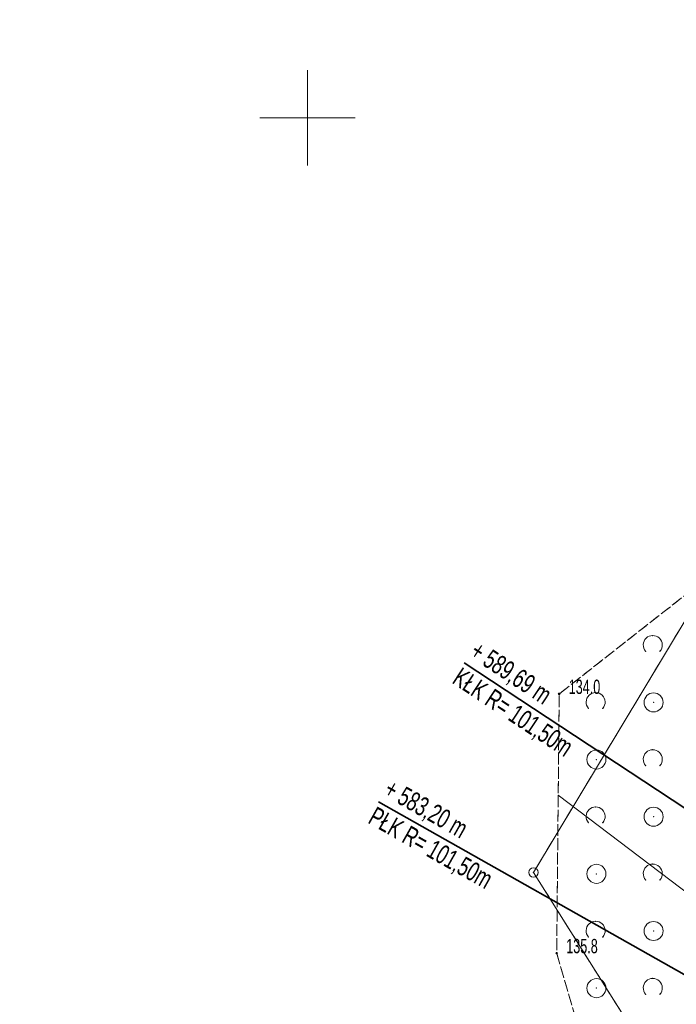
# Model space of a CAD drawing. Extents: x 6456700 to 6518119, y 5963420 to 5980059.
# Tile 176 of 256: x 6512404 to 6512438, y 5966202 to 5966254. Entities that reach past the tile are written whole.
import ezdxf
from ezdxf.enums import TextEntityAlignment as Align

# ---------------------------------------------------------------- set-up
doc = ezdxf.new("R2010")
doc.units = 0
doc.header["$MEASUREMENT"] = 0
doc.linetypes.add('L_0_03', pattern=[1, 0.5, -0.5])
doc.linetypes.add('L_0_5A', pattern=[0.75, 0.5, -0.25])
doc.layers.get('0').update_dxf_attribs({"color": 2, "linetype": 'CONTINUOUS', "lineweight": 5})
for name, color, linetype, lineweight in [('000_Inne__niezydentyfikowane_', 7, 'CONTINUOUS', 18), ('18mm Kreska ciągła', 7, 'CONTINUOUS', 18), ('202_punkt_graniczny', 7, 'CONTINUOUS', 18), ('218_kontur_uzytku_gruntowego', 96, 'L_0_03', 18), ('219_dzialka_ewidencyjna', 7, 'CONTINUOUS', 18), ('35mm Ciągła', 7, 'CONTINUOUS', 35), ('9mm Kreska ciągła', 252, 'CONTINUOUS', 9), ('pikieta_naturalna', 7, 'CONTINUOUS', 18), ('pikieta_naturalna_Atr2', 7, 'CONTINUOUS', 18), ('siatka_krzyrzy', 7, 'CONTINUOUS', 18), ('skarpa_nieumocniona', 7, 'CONTINUOUS', 18), ('zadrzewienie__zakrzewienie', 7, 'CONTINUOUS', 18)]:
    doc.layers.add(name, color=color, linetype=linetype, lineweight=lineweight)
doc.styles.get("Standard").update_dxf_attribs({"font": 'txt', "width": 0.75})
doc.styles.add('Znaczniki', font='GOTHIC.TTF', dxfattribs={"width": 0.7})

# ---------------------------------------------------------------- blocks, each defined once
blk = doc.blocks.new('mdcp_nowa')
at = {"layer": 'pikieta_naturalna', "linetype": 'Continuous', "lineweight": 18}
for points in [[(6495163.22, 5982669.715, 1), (6495163.22, 5982669.805, 1)], [(6495163.09, 5982656.105, 1), (6495163.09, 5982656.195, 1)]]:
    blk.add_hatch(color=18, dxfattribs=at).paths.add_polyline_path(points)
at = {"layer": '000_Inne__niezydentyfikowane_', "linetype": 'Continuous', "lineweight": 18, "flags": 128}
blk.add_lwpolyline([(6495179.74, 5982651.89), (6495163.17, 5982664.44)], dxfattribs=at)
at = {"layer": '000_Inne__niezydentyfikowane_'}
blk.add_point((6495163.17, 5982664.44), dxfattribs=at)
at = {"layer": '202_punkt_graniczny', "color": 7, "linetype": 'Continuous', "lineweight": 18}
blk.add_circle((6495161.87, 5982660.39), 0.25, dxfattribs=at)
at = {"layer": '202_punkt_graniczny'}
blk.add_point((6495161.87, 5982660.39), dxfattribs=at)
at = {"layer": '218_kontur_uzytku_gruntowego', "lineweight": 18, "flags": 128}
for points in [[(6495175.73, 5982683.41), (6495161.87, 5982660.39)], [(6495161.87, 5982660.39), (6495171.58, 5982644.96)]]:
    blk.add_lwpolyline(points, dxfattribs=at)
at = {"layer": '218_kontur_uzytku_gruntowego'}
blk.add_point((6495161.87, 5982660.39), dxfattribs=at)
blk.add_point((6495161.87, 5982660.39), dxfattribs=at)
at = {"layer": '219_dzialka_ewidencyjna', "color": 3, "linetype": 'Continuous', "lineweight": 18, "flags": 128}
for points in [[(6495161.87, 5982660.39), (6495175.73, 5982683.41)], [(6495161.87, 5982660.39), (6495171.58, 5982644.96)]]:
    blk.add_lwpolyline(points, dxfattribs=at)
at = {"layer": '219_dzialka_ewidencyjna', "color": 3}
blk.add_point((6495161.87, 5982660.39), dxfattribs=at)
blk.add_point((6495161.87, 5982660.39), dxfattribs=at)
at = {"layer": 'pikieta_naturalna', "color": 7, "linetype": 'Continuous', "lineweight": 18}
for centre in [(6495163.22, 5982669.76), (6495163.09, 5982656.15)]:
    blk.add_circle(centre, 0.045, dxfattribs=at)
at = {"layer": 'pikieta_naturalna'}
for p in [(6495163.22, 5982669.76), (6495163.09, 5982656.15)]:
    blk.add_point(p, dxfattribs=at)
at = {"layer": 'siatka_krzyrzy', "linetype": 'Continuous', "lineweight": 18, "flags": 128}
for points in [[(6495150, 5982697.5), (6495150, 5982702.5)], [(6495147.5, 5982700), (6495152.5, 5982700)]]:
    blk.add_lwpolyline(points, dxfattribs=at)
at = {"layer": 'skarpa_nieumocniona', "color": 7, "linetype": 'L_0_5A', "lineweight": 18, "flags": 128}
blk.add_lwpolyline([(6495164.9, 5982649.94), (6495163.09, 5982656.15), (6495163.22, 5982669.76), (6495188.38, 5982689.5), (6495186.2, 5982708.84), (6495198.1, 5982771.69), (6495189.71, 5982797.13), (6495190.11, 5982813.04), (6495182.48, 5982827.31), (6495178.96, 5982851.25), (6495191.07, 5982840.79), (6495191.62, 5982834.85), (6495199.04, 5982823.27), (6495211.41, 5982810.19), (6495217.82, 5982801.43), (6495220.68, 5982793.48), (6495219.14, 5982761.8), (6495218.03, 5982751.42), (6495216.68, 5982735.87), (6495213.76, 5982722.16), (6495216.69, 5982694.74), (6495210.67, 5982683.55), (6495198.18, 5982673.88), (6495187.65, 5982663.43), (6495180.03, 5982652.28), (6495172.14, 5982641.91), (6495170.9, 5982640.23)], close=True, dxfattribs=at)
at = {"layer": 'skarpa_nieumocniona'}
for p in [(6495163.22, 5982669.76), (6495163.22, 5982669.76), (6495163.09, 5982656.15), (6495163.09, 5982656.15)]:
    blk.add_point(p, dxfattribs=at)
at = {"layer": 'zadrzewienie__zakrzewienie', "color": 7, "linetype": 'L_0_5A', "lineweight": 18, "flags": 128}
blk.add_lwpolyline([(6495198.18, 5982673.88), (6495187.65, 5982663.43), (6495180.03, 5982652.28), (6495172.14, 5982641.91), (6495170.9, 5982640.23), (6495164.9, 5982649.94), (6495163.09, 5982656.15), (6495163.22, 5982669.76), (6495188.38, 5982689.5)], close=True, dxfattribs=at)
at = {"layer": 'zadrzewienie__zakrzewienie', "color": 7, "linetype": 'Continuous', "lineweight": 18}
for centre in [(6495168.176, 5982669.316), (6495165.176, 5982666.316), (6495168.176, 5982663.316), (6495165.176, 5982660.316), (6495168.176, 5982657.316), (6495165.176, 5982654.316)]:
    blk.add_circle(centre, 0.5, dxfattribs=at)
for centre in [(6495168.134, 5982672.327), (6495165.134, 5982669.327), (6495168.134, 5982666.327), (6495165.134, 5982663.327), (6495168.134, 5982660.327), (6495165.134, 5982657.327), (6495168.134, 5982654.327)]:
    blk.add_arc(centre, 0.5, 318.85, 221.162, dxfattribs=at)
at = {"layer": 'zadrzewienie__zakrzewienie'}
for p in [(6495168.134, 5982672.827), (6495167.758, 5982671.998), (6495168.51, 5982671.998), (6495163.22, 5982669.76), (6495165.134, 5982669.827), (6495164.758, 5982668.998), (6495165.51, 5982668.998), (6495168.176, 5982669.316), (6495168.134, 5982666.827), (6495165.176, 5982666.316), (6495167.758, 5982665.998), (6495168.51, 5982665.998), (6495165.134, 5982663.827), (6495168.176, 5982663.316), (6495164.758, 5982662.998), (6495165.51, 5982662.998), (6495168.134, 5982660.827), (6495165.176, 5982660.316), (6495167.758, 5982659.998), (6495168.51, 5982659.998), (6495165.134, 5982657.827), (6495168.176, 5982657.316), (6495164.758, 5982656.998), (6495165.51, 5982656.998), (6495163.09, 5982656.15), (6495168.134, 5982654.827), (6495165.176, 5982654.316), (6495167.758, 5982653.998), (6495168.51, 5982653.998)]:
    blk.add_point(p, dxfattribs=at)
at = {"layer": 'pikieta_naturalna_Atr2', "color": 7, "lineweight": 15, "width": 0.66}
for s, p in [('134.0', (6495163.72, 5982670.51)), ('135.8', (6495163.59, 5982656.9))]:
    blk.add_text(s, height=0.75, dxfattribs=at).set_placement(p, align=Align.TOP_LEFT)

msp = doc.modelspace()

# ---------------------------------------------------------------- block references
at = {"linetype": 'ByBlock'}
msp.add_blockref('mdcp_nowa', (17268.786, -16450.998), dxfattribs=at)

# ---------------------------------------------------------------- next in the draw order: hatches: boundary and pattern name
at = {"layer": '9mm Kreska ciągła'}
h = msp.add_hatch(dxfattribs=at)
h.set_pattern_fill('SAND_AND_LIME', color=4, scale=0.1)
h.set_pattern_definition([(37.5, (6512163.41104, 5965706.02106), (-0.006803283, 0.208096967), [0, -0.16416, 0, -0.1836, 0, -0.1755]), (7.5, (6512163.41104, 5965706.02106), (0.19113588, 0.30479178), [0, -0.08856, 0, -0.14796, 0, -0.0567]), (-32.5, (6512163.2782, 5965706.02106), (0.33632732, 0.00061118), [0, -0.054, 0, -0.1944, 0, -0.2538]), (-42.5, (6512163.2782, 5965706.02106), (0.32466167, 0.09478896), [0, -0.027, 0, -0.12744, 0, -0.1458])])
edge = h.paths.add_edge_path()
edge.add_line((6512494.454, 5966351.121), (6512492.815, 5966327.914))
edge.add_arc((6512641.445, 5966317.419), 149, 175.96099, 178.25385)
edge.add_line((6512492.514, 5966321.96), (6512491.933, 5966302.891))
edge.add_arc((6512440.957, 5966304.445), 51, 348.133, 358.2538, ccw=False)
edge.add_line((6512490.867, 5966293.957), (6512486.741, 5966274.321))
edge.add_arc((6512500.441, 5966271.442), 14, 168.133, 189.6608)
edge.add_line((6512486.64, 5966269.093), (6512490.395, 5966247.035))
edge.add_line((6512490.395, 5966247.035), (6512490.607, 5966245.791))
edge.add_arc((6512474.833, 5966243.106), 16, 357.4133, 369.6608, ccw=False)
edge.add_line((6512490.817, 5966242.384), (6512490.724, 5966240.322))
edge.add_arc((6512474.74, 5966241.044), 16, 304.6947, 357.4133, ccw=False)
edge.add_line((6512483.848, 5966227.889), (6512479.157, 5966224.642))
edge.add_arc((6512563.968, 5966102.134), 149, 124.69475, 128.17467)
edge.add_line((6512471.877, 5966219.268), (6512459.798, 5966209.771))
edge.add_arc((6512468.451, 5966198.766), 14, 128.1747, 146.5283)
edge.add_line((6512456.773, 5966206.487), (6512454.137, 5966202.499))
edge.add_arc((6512536.718, 5966147.898), 99, 146.52826, 150.19331)
edge.add_line((6512450.815, 5966197.109), (6512447.264, 5966190.909))
edge.add_arc((6512533.167, 5966141.699), 99, 150.19331, 155.56334)
edge.add_line((6512443.035, 5966182.654), (6512432.867, 5966160.275))
edge.add_arc((6512409.196, 5966171.031), 26, 321.1758, 335.5633, ccw=False)
edge.add_line((6512429.452, 5966154.731), (6512421.621, 5966145))
edge.add_arc((6512409.156, 5966155.031), 16, 309.5931, 321.1758, ccw=False)
edge.add_line((6512419.353, 5966142.701), (6512410.592, 5966135.455))
edge.add_arc((6512400.395, 5966147.785), 16, 291.7201, 309.5931, ccw=False)
edge.add_line((6512406.316, 5966132.921), (6512399.28, 5966130.118))
edge.add_arc((6512417.414, 5966084.597), 49, 111.7201, 118.6787)
edge.add_line((6512393.899, 5966127.586), (6512378.766, 5966119.308))
edge.add_arc((6512390.283, 5966098.252), 24, 118.6787, 130.9764)
edge.add_line((6512374.545, 5966116.372), (6512369.458, 5966111.954))
edge.add_arc((6512385.196, 5966093.834), 24, 130.9764, 144.2474)
edge.add_line((6512365.719, 5966107.857), (6512360.498, 5966100.604))
edge.add_arc((6512392.148, 5966077.817), 39, 144.2474, 151.7186)
edge.add_line((6512357.804, 5966096.296), (6512346.179, 5966074.69))
edge.add_arc((6512310.073, 5966094.116), 41, 323.54, 331.7186, ccw=False)
edge.add_line((6512343.048, 5966069.751), (6512332.977, 5966056.12))
edge.add_arc((6512291.959, 5966086.427), 51, 314.8687, 323.54, ccw=False)
edge.add_line((6512327.939, 5966050.283), (6512325.436, 5966047.791))
edge.add_arc((6512381.169, 5965991.802), 79, 134.86874, 142.03498)
edge.add_line((6512318.887, 5966040.401), (6512317.812, 5966039.024))
edge.add_arc((6512348.559, 5966015.032), 39, 142.035, 151.9019)
edge.add_line((6512314.155, 5966033.4), (6512307.014, 5966020.024))
edge.add_arc((6512085.596, 5966138.241), 251, 330.1315, 331.90193, ccw=False)
edge.add_line((6512303.256, 5966013.24), (6512293.172, 5965995.681))
edge.add_arc((6512509.097, 5965871.676), 249, 150.1315, 153.31422)
edge.add_line((6512286.62, 5965983.501), (6512270.802, 5965952.031))
edge.add_arc((6512493.279, 5965840.205), 249, 153.31422, 155.41165)
edge.add_line((6512266.858, 5965943.813), (6512249.846, 5965906.636))
edge.add_arc((6512203.471, 5965927.857), 51, 325.4005, 335.4117, ccw=False)
edge.add_line((6512245.451, 5965898.897), (6512232.463, 5965880.07))
edge.add_arc((6512313.954, 5965823.854), 99, 145.40047, 150.15364)
edge.add_line((6512228.085, 5965873.124), (6512213.877, 5965848.362))
edge.add_arc((6512299.746, 5965799.092), 99, 150.15364, 156.12969)
edge.add_line((6512209.214, 5965839.154), (6512198.858, 5965815.752))
edge.add_arc((6512518.006, 5965674.523), 349, 156.12969, 156.8073)
edge.add_line((6512197.211, 5965811.968), (6512194.929, 5965806.643))
edge.add_arc((6512331.888, 5965747.963), 149, 156.8073, 160.58951)
edge.add_line((6512191.357, 5965797.481), (6512178.615, 5965761.319))
edge.add_arc((6511941.881, 5965844.735), 251, 339.22463, 340.58951, ccw=False)
edge.add_line((6512176.561, 5965755.704), (6512169.456, 5965736.976))
edge.add_arc((6512195.168, 5965727.222), 27.5, 159.2246, 216.7393)
edge.add_line((6512173.13, 5965710.772), (6512174.444, 5965709.012))
edge.add_line((6512174.444, 5965709.012), (6512170.437, 5965706.021))
edge.add_line((6512170.437, 5965706.021), (6512164.212, 5965719.71))
edge.add_arc((6512161.212, 5965719.741), 3, 359.4073, 370.8714)
edge.add_arc((6512205.039, 5965728.159), 41.628, 165.2606, 190.8714, ccw=False)
edge.add_line((6512164.781, 5965738.75), (6512171.886, 5965757.477))
edge.add_arc((6511941.881, 5965844.735), 246, 339.22463, 340.58951)
edge.add_line((6512173.899, 5965762.981), (6512186.641, 5965799.143))
edge.add_arc((6512331.888, 5965747.963), 154, 156.8073, 160.58951, ccw=False)
edge.add_line((6512190.333, 5965808.612), (6512192.615, 5965813.937))
edge.add_arc((6512518.006, 5965674.523), 354, 156.12969, 156.8073, ccw=False)
edge.add_line((6512194.286, 5965817.775), (6512204.642, 5965841.178))
edge.add_arc((6512299.746, 5965799.092), 104, 150.15364, 156.12969, ccw=False)
edge.add_line((6512209.541, 5965850.851), (6512223.749, 5965875.613))
edge.add_arc((6512313.954, 5965823.854), 104, 145.40047, 150.15364, ccw=False)
edge.add_line((6512228.348, 5965882.91), (6512241.335, 5965901.737))
edge.add_arc((6512203.471, 5965927.857), 46, 325.4005, 335.4117)
edge.add_line((6512245.3, 5965908.717), (6512262.312, 5965945.894))
edge.add_arc((6512493.279, 5965840.205), 254, 153.31422, 155.41165, ccw=False)
edge.add_line((6512266.334, 5965954.276), (6512282.153, 5965985.747))
edge.add_arc((6512509.097, 5965871.676), 254, 150.1315, 153.31422, ccw=False)
edge.add_line((6512288.836, 5965998.171), (6512298.92, 5966015.73))
edge.add_arc((6512085.596, 5966138.241), 246, 330.1315, 331.90193)
edge.add_line((6512302.603, 5966022.379), (6512309.745, 5966035.755))
edge.add_arc((6512348.559, 5966015.032), 44, 142.035, 151.9019, ccw=False)
edge.add_line((6512313.87, 5966042.1), (6512314.945, 5966043.477))
edge.add_arc((6512381.169, 5965991.802), 84, 134.86874, 142.03498, ccw=False)
edge.add_line((6512321.909, 5966051.335), (6512324.411, 5966053.826))
edge.add_arc((6512291.959, 5966086.427), 46, 314.8687, 323.54)
edge.add_line((6512328.955, 5966059.091), (6512339.027, 5966072.722))
edge.add_arc((6512310.073, 5966094.116), 36, 323.54, 331.7186)
edge.add_line((6512341.776, 5966077.059), (6512353.4, 5966098.665))
edge.add_arc((6512392.148, 5966077.817), 44, 144.2474, 151.7186, ccw=False)
edge.add_line((6512356.44, 5966103.526), (6512361.662, 5966110.778))
edge.add_arc((6512385.196, 5966093.834), 29, 130.9764, 144.2474, ccw=False)
edge.add_line((6512366.18, 5966115.728), (6512371.267, 5966120.147))
edge.add_arc((6512390.283, 5966098.252), 29, 118.6787, 130.9764, ccw=False)
edge.add_line((6512376.366, 5966123.695), (6512391.499, 5966131.972))
edge.add_arc((6512417.414, 5966084.597), 54, 111.7201, 118.6787, ccw=False)
edge.add_line((6512397.43, 5966134.763), (6512404.466, 5966137.566))
edge.add_arc((6512400.395, 5966147.785), 11, 291.7201, 309.5931)
edge.add_line((6512407.405, 5966139.308), (6512409.544, 5966141.077))
edge.add_line((6512409.544, 5966141.077), (6512412.36, 5966140.811))
edge.add_line((6512412.36, 5966140.811), (6512417.441, 5966145.013))
edge.add_arc((6512409.156, 5966155.031), 13, 309.5931, 321.1758)
edge.add_line((6512419.284, 5966146.881), (6512427.115, 5966156.612))
edge.add_arc((6512409.196, 5966171.031), 23, 321.1758, 335.5633)
edge.add_line((6512430.135, 5966161.516), (6512434.645, 5966171.44))
edge.add_line((6512434.645, 5966171.44), (6512440.928, 5966185.268))
edge.add_line((6512440.928, 5966185.268), (6512439.963, 5966187.841))
edge.add_arc((6512668.213, 5966069.673), 257.025, 151.22581, 152.62894, ccw=False)
edge.add_line((6512442.925, 5966193.394), (6512446.477, 5966199.594))
edge.add_arc((6512536.718, 5966147.898), 104, 146.52826, 150.19331, ccw=False)
edge.add_line((6512449.966, 5966205.257), (6512452.602, 5966209.244))
edge.add_arc((6512468.451, 5966198.766), 19, 128.1747, 146.5283, ccw=False)
edge.add_line((6512456.708, 5966213.702), (6512468.787, 5966223.198))
edge.add_arc((6512563.968, 5966102.134), 154, 124.69475, 128.17467, ccw=False)
edge.add_line((6512476.311, 5966228.753), (6512481.002, 5966232))
edge.add_arc((6512474.74, 5966241.044), 11, 304.6947, 357.4133)
edge.add_line((6512485.729, 5966240.548), (6512485.822, 5966242.609))
edge.add_arc((6512474.833, 5966243.106), 11, 357.4133, 369.6608)
edge.add_line((6512485.677, 5966244.952), (6512485.4, 5966246.584))
edge.add_line((6512485.4, 5966246.584), (6512485.465, 5966247.035))
edge.add_line((6512485.465, 5966247.035), (6512481.305, 5966271.715))
edge.add_line((6512481.305, 5966271.715), (6512486.925, 5966298.805))
edge.add_line((6512486.925, 5966298.805), (6512487.695, 5966325.335))
edge.add_line((6512487.695, 5966325.335), (6512488.895, 5966340.485))
edge.add_line((6512488.895, 5966340.485), (6512488.714, 5966340.814))
edge.add_line((6512488.714, 5966340.814), (6512489.699, 5966354.77))
edge.add_line((6512489.699, 5966354.77), (6512494.454, 5966351.121))

# ---------------------------------------------------------------- next in the draw order: linework, layer by layer
at = {"layer": '35mm Ciągła'}
for p, q in [((6512452.051, 5966203.878), (6512427.013, 5966220.403)), ((6512448.642, 5966198.344), (6512422.519, 5966213.097))]:
    msp.add_line(p, q, dxfattribs=at)

# ---------------------------------------------------------------- next in the draw order: texts
at = {"layer": '18mm Kreska ciągła', "char_height": 1, "attachment_point": 4, "style": 'Znaczniki'}
for s, insert, rotation in [('+ 589,69 m\\PKŁK R= 101,50m', (6512427.013, 5966220.403), 326.5761), ('+ 583,20 m\\PPŁK R= 101,50m', (6512422.519, 5966213.097), 330.5428)]:
    msp.add_mtext(s, dxfattribs=dict(at, insert=insert, rotation=rotation))

doc.saveas('drawing.dxf')
